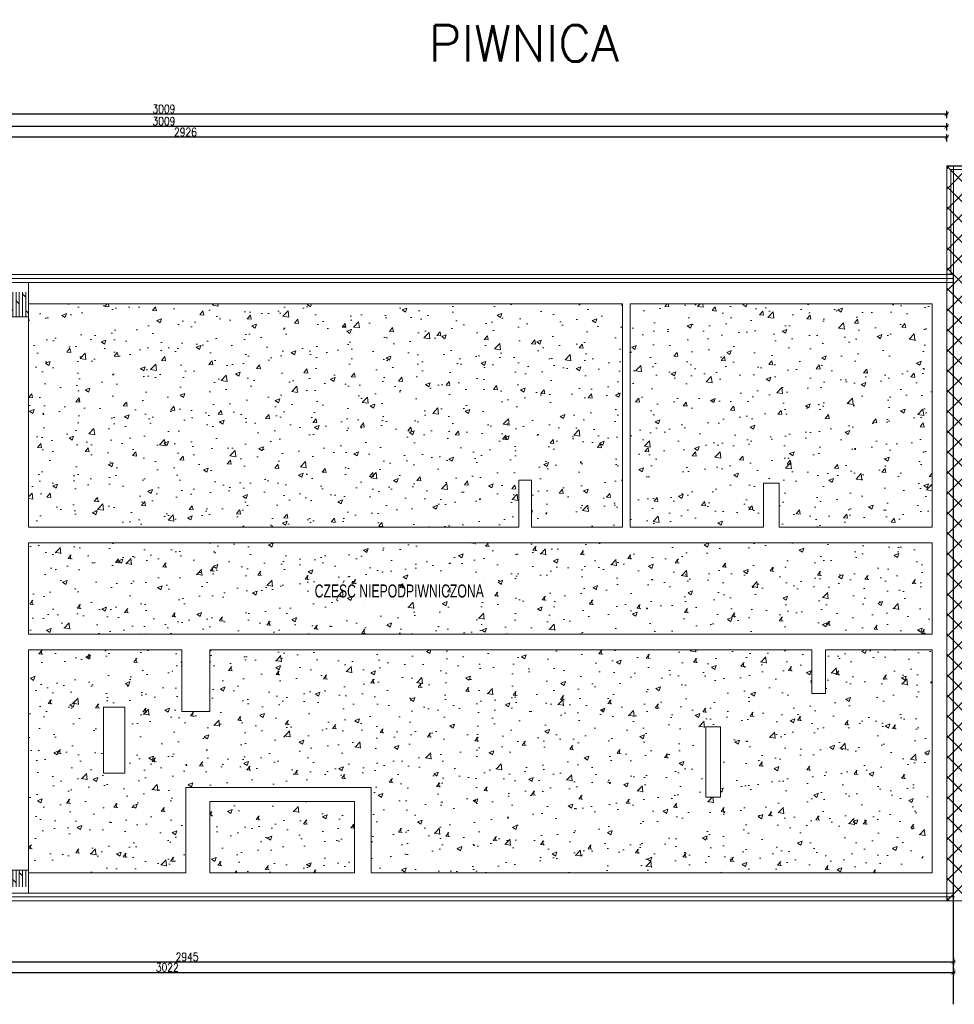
# Model space of a CAD drawing. Header units: millimetres. Extents: x 6354466 to 6508314, y -1889048 to -1342748.
# Tile 7 of 134: x 6395473 to 6413430, y -1862830 to -1843919. Entities that reach past the tile are written whole.
import ezdxf
from ezdxf.enums import TextEntityAlignment as Align

# ---------------------------------------------------------------- set-up
doc = ezdxf.new("R2010")
doc.units = ezdxf.units.MM
doc.header["$PDMODE"] = 3
doc.header["$PDSIZE"] = 10
for name, color, linetype, lineweight in [('HATCH', 8, 'Continuous', 0), ('L-1', 10, 'Continuous', 30), ('L-3', 10, 'Continuous', 18), ('L-5', 152, 'Continuous', 9), ('L-DIM', 252, 'Continuous', 5), ('L-HATCH', 252, 'Continuous', 5), ('L-hatch ociepl', 252, 'Continuous', 5), ('L-ISTNIEJĄCE BUDYNKI', 167, 'Continuous', 5)]:
    doc.layers.add(name, color=color, linetype=linetype, lineweight=lineweight)
doc.layers.add('L-9', color=11, linetype='Continuous', plot=False)
doc.styles.add('160', font='simplex.shx', dxfattribs={"width": 0.8, "height": 160})
doc.styles.add('SIM-DIM', font='simplex.shx', dxfattribs={"width": 0.7, "bigfont": 'cdmbigpl.shx'})
doc.styles.add('SIMPLEX', font='cdmsimpl.shx', dxfattribs={"width": 0.7, "bigfont": 'cdmbigpl.shx'})
doc.linetypes.add('BATTING', pattern='A,0.00254,-2.54,[134,ltypeshp.shx,S=2.54,R=0,X=-2.54,Y=0],-5.08,[134,ltypeshp.shx,S=2.54,R=180,X=2.54,Y=0],-2.54', length=10.16254)
doc.dimstyles.new('160', dxfattribs={"dimtxt": 160, "dimasz": 80, "dimexe": 60, "dimexo": 3, "dimgap": 18, "dimtad": 1, "dimdec": 0, "dimlfac": 0.1, "dimrnd": 1, "dimtxsty": '160', "dimblk": 'ARCHTICK', "dimcen": 2.5, "dimdle": 30, "dimadec": 0, "dimazin": 0, "dimtfac": 1, "dimtdec": 0, "dimtix": 1, "dimtmove": 2, "dimatfit": 0, "dimldrblk": 'NONE', "dimfxl": 0, "dimarcsym": 0})

# ---------------------------------------------------------------- blocks, each defined once
blk = doc.blocks.new('_ArchTick')
at = {"color": 0, "linetype": 'ByBlock', "const_width": 0.15}
blk.add_lwpolyline([(-0.5, -0.5), (0.5, 0.5)], dxfattribs=at)
blk = doc.blocks.new('*D98')
at = {"layer": 'Defpoints', "color": 0, "ltscale": 10}
for p in [(6384030, -1846175), (6413285, -1846723), (6384030, -1848813)]:
    blk.add_point(p, dxfattribs=at)
at = {"layer": 'L-DIM', "color": 0, "lineweight": -2, "ltscale": 10, "transparency": 16777216}
for p, q in [((6384030, -1846255), (6384030, -1846115)), ((6413285, -1846255), (6413285, -1846115)), ((6413315, -1846175), (6384000, -1846175))]:
    blk.add_line(p, q, dxfattribs=at)
at = {"layer": 'L-DIM', "color": 0, "lineweight": -2, "ltscale": 10, "transparency": 16777216, "xscale": 80, "yscale": 80, "zscale": 80, "rotation": 180}
blk.add_blockref('_ArchTick', (6384030, -1846175), dxfattribs=at)
at = {"layer": 'L-DIM', "color": 0, "lineweight": -2, "ltscale": 10, "transparency": 16777216, "xscale": 80, "yscale": 80, "zscale": 80}
blk.add_blockref('_ArchTick', (6413285, -1846175), dxfattribs=at)
at = {"layer": 'L-DIM', "color": 0, "ltscale": 10, "transparency": 16777216, "insert": (6398658, -1846077), "char_height": 160, "attachment_point": 5, "style": '160'}
blk.add_mtext('2926', dxfattribs=at)
blk = doc.blocks.new('_None')
blk = doc.blocks.new('*D101')
at = {"layer": 'Defpoints', "color": 0, "transparency": 16777216}
for p in [(6413285, -1845966), (6413285, -1846723), (6383200, -1848963)]:
    blk.add_point(p, dxfattribs=at)
at = {"layer": 'L-HATCH', "color": 0, "lineweight": -2, "ltscale": 10, "transparency": 16777216}
for p, q in [((6383200, -1846046), (6383200, -1845906)), ((6413285, -1846046), (6413285, -1845906)), ((6383170, -1845966), (6413315, -1845966))]:
    blk.add_line(p, q, dxfattribs=at)
at = {"layer": 'L-HATCH', "color": 0, "linetype": 'ByBlock', "lineweight": -2, "transparency": 16777216, "xscale": 80, "yscale": 80, "zscale": 80, "rotation": 180}
blk.add_blockref('_ArchTick', (6383200, -1845966), dxfattribs=at)
at = {"layer": 'L-HATCH', "color": 0, "linetype": 'ByBlock', "lineweight": -2, "transparency": 16777216, "xscale": 80, "yscale": 80, "zscale": 80}
blk.add_blockref('_ArchTick', (6413285, -1845966), dxfattribs=at)
at = {"layer": 'L-HATCH', "color": 0, "ltscale": 10, "transparency": 16777216, "insert": (6398243, -1845868), "char_height": 160, "attachment_point": 5, "style": '160'}
blk.add_mtext('3009', dxfattribs=at)
blk = doc.blocks.new('*D102')
at = {"layer": 'Defpoints', "color": 0, "ltscale": 10, "transparency": 16777216}
for p in [(6383200, -1845730), (6413285, -1846723), (6383200, -1848963)]:
    blk.add_point(p, dxfattribs=at)
at = {"layer": 'L-DIM', "color": 0, "lineweight": -2, "ltscale": 10, "transparency": 16777216}
for p, q in [((6413315, -1845730), (6383170, -1845730)), ((6383200, -1845810), (6383200, -1845670)), ((6413285, -1845810), (6413285, -1845670))]:
    blk.add_line(p, q, dxfattribs=at)
at = {"layer": 'L-DIM', "color": 0, "lineweight": -2, "ltscale": 10, "transparency": 16777216, "xscale": 80, "yscale": 80, "zscale": 80, "rotation": 180}
blk.add_blockref('_ArchTick', (6383200, -1845730), dxfattribs=at)
at = {"layer": 'L-DIM', "color": 0, "lineweight": -2, "ltscale": 10, "transparency": 16777216, "xscale": 80, "yscale": 80, "zscale": 80}
blk.add_blockref('_ArchTick', (6413285, -1845730), dxfattribs=at)
at = {"layer": 'L-DIM', "color": 0, "ltscale": 10, "transparency": 16777216, "insert": (6398243, -1845632), "char_height": 160, "attachment_point": 5, "style": '160'}
blk.add_mtext('3009', dxfattribs=at)
blk = doc.blocks.new('*D103')
at = {"layer": 'Defpoints', "color": 0, "transparency": 16777216}
for p in [(6383965, -1860843), (6413415, -1860693), (6413415, -1862017)]:
    blk.add_point(p, dxfattribs=at)
at = {"layer": 'L-DIM', "color": 0, "lineweight": -2, "ltscale": 10, "transparency": 16777216}
for p, q in [((6383965, -1861937), (6383965, -1862077)), ((6413415, -1861937), (6413415, -1862077)), ((6383935, -1862017), (6413445, -1862017))]:
    blk.add_line(p, q, dxfattribs=at)
at = {"layer": 'L-DIM', "color": 0, "linetype": 'ByBlock', "lineweight": -2, "transparency": 16777216, "xscale": 80, "yscale": 80, "zscale": 80, "rotation": 180}
blk.add_blockref('_ArchTick', (6383965, -1862017), dxfattribs=at)
at = {"layer": 'L-DIM', "color": 0, "linetype": 'ByBlock', "lineweight": -2, "transparency": 16777216, "xscale": 80, "yscale": 80, "zscale": 80}
blk.add_blockref('_ArchTick', (6413415, -1862017), dxfattribs=at)
at = {"layer": 'L-DIM', "color": 0, "ltscale": 10, "transparency": 16777216, "insert": (6398690, -1861919), "char_height": 160, "attachment_point": 5, "style": '160'}
blk.add_mtext('2945', dxfattribs=at)
blk = doc.blocks.new('*D106')
at = {"layer": 'Defpoints', "color": 0, "transparency": 16777216}
for p in [(6383200, -1860693), (6413415, -1860693), (6413415, -1862219)]:
    blk.add_point(p, dxfattribs=at)
at = {"layer": 'L-DIM', "color": 0, "lineweight": -2, "ltscale": 10, "transparency": 16777216}
for p, q in [((6383200, -1862139), (6383200, -1862279)), ((6413415, -1862139), (6413415, -1862279)), ((6383170, -1862219), (6413445, -1862219))]:
    blk.add_line(p, q, dxfattribs=at)
at = {"layer": 'L-DIM', "color": 0, "linetype": 'ByBlock', "lineweight": -2, "transparency": 16777216, "xscale": 80, "yscale": 80, "zscale": 80, "rotation": 180}
blk.add_blockref('_ArchTick', (6383200, -1862219), dxfattribs=at)
at = {"layer": 'L-DIM', "color": 0, "linetype": 'ByBlock', "lineweight": -2, "transparency": 16777216, "xscale": 80, "yscale": 80, "zscale": 80}
blk.add_blockref('_ArchTick', (6413415, -1862219), dxfattribs=at)
at = {"layer": 'L-DIM', "color": 0, "ltscale": 10, "transparency": 16777216, "insert": (6398308, -1862121), "char_height": 160, "attachment_point": 5, "style": '160'}
blk.add_mtext('3022', dxfattribs=at)
blk = doc.blocks.new('*D107')
at = {"layer": 'Defpoints', "color": 0, "transparency": 16777216}
for p in [(6413285, -1848813), (6382723, -1860693), (6383200, -1860693)]:
    blk.add_point(p, dxfattribs=at)
at = {"layer": 'L-DIM', "color": 0, "lineweight": -2, "ltscale": 10, "transparency": 16777216}
for p, q in [((6382803, -1848813), (6382663, -1848813)), ((6382723, -1848783), (6382723, -1860723)), ((6382803, -1860693), (6382663, -1860693))]:
    blk.add_line(p, q, dxfattribs=at)
at = {"layer": 'L-DIM', "color": 0, "linetype": 'ByBlock', "lineweight": -2, "transparency": 16777216, "xscale": 80, "yscale": 80, "zscale": 80}
for p, rotation in [((6382723, -1848813), 90), ((6382723, -1860693), 270)]:
    blk.add_blockref('_ArchTick', p, dxfattribs=dict(at, rotation=rotation))
at = {"layer": 'L-DIM', "color": 0, "ltscale": 10, "transparency": 16777216, "insert": (6382625, -1854753), "char_height": 160, "attachment_point": 5, "rotation": 90, "style": '160'}
blk.add_mtext('1188', dxfattribs=at)

msp = doc.modelspace()

# ---------------------------------------------------------------- hatches: boundary and pattern name
at = {"layer": 'HATCH', "ltscale": 0.1}
h = msp.add_hatch(dxfattribs=at)
h.set_pattern_fill('AR-CONC', color=8, scale=5)
h.set_pattern_definition([(50, (6423554.6, -1876177.1), (910.923, -79.695), [95.25, -1047.75]), (355, (6423554.6, -1876177.1), (-176.217, 955.284), [76.2, -838.203]), (100.4514, (6423630.54, -1876183.7), (734.706, 875.589), [80.95, -890.451]), (46.1842, (6423554.6, -1875923.1), (1355.395, -210.212), [142.875, -1571.625]), (96.6356, (6423667.6, -1875940.6), (1187.02, 1237.13), [121.425, -1335.68]), (351.184, (6423554.6, -1875923.1), (1187.02, 1237.13), [114.3, -1257.3]), (21, (6423681.6, -1875986.6), (758.072, -511.326), [95.25, -1047.75]), (326, (6423681.6, -1875986.6), (309.01, 920.94), [76.2, -838.2]), (71.4514, (6423744.8, -1876029.2), (1067.082, 409.614), [80.95, -890.45]), (37.5, (6423554.63, -1876177.1), (15.443, 422.7752), [0, -828.04, 0, -850.9, 0, -841.375]), (7.5, (6423554.63, -1876177.1), (334.0983, 500.903), [0, -485.14, 0, -808.99, 0, -320.675]), (327.5, (6423271.42, -1876177.1), (677.953, -28.6437), [0, -317.5, 0, -990.6, 0, -1314.45]), (317.5, (6423144.4, -1876177.1), (740.646, 127.132), [0, -412.75, 0, -657.86, 0, -933.45])])
h.paths.add_polyline_path([(6405305.3, -1852763.4), (6405305.3, -1853663.4), (6407055.3, -1853663.4), (6407055.3, -1849373.4), (6395645.3, -1849373.4), (6395645.3, -1853663.4), (6405065.3, -1853663.4), (6405065.3, -1852763.4), (6405305.3, -1852763.4)])
h.paths.add_polyline_path([(6407205.3, -1849373.4), (6407205.3, -1853663.4), (6409765.3, -1853663.4), (6409765.3, -1852823.4), (6410065.3, -1852823.4), (6410065.3, -1853663.4), (6413005.3, -1853663.4), (6413005.3, -1849373.4), (6407205.3, -1849373.4)])
h = msp.add_hatch(dxfattribs=at)
h.set_pattern_fill('AR-CONC', color=8, scale=5)
h.set_pattern_definition([(50, (100000, -200000), (910.923345, -79.69543), [95.25, -1047.75]), (355, (100000, -200000), (-176.21711, 955.28423), [76.2, -838.20292]), (100.451445, (100075.9, -200006.6), (734.70624, 875.58876), [80.95004, -890.45122]), (46.1842, (100000, -199746), (1355.3952, -210.21164), [142.875, -1571.625]), (96.635558, (100113, -199763.5), (1187.02067, 1237.13062), [121.42512, -1335.67804]), (351.18415, (100000, -199746), (1187.02067, 1237.13062), [114.29984, -1257.29866]), (21, (100127, -199809.5), (758.07196, -511.32599), [95.25, -1047.75]), (326, (100127, -199809.5), (309.01014, 920.93983), [76.2, -838.2]), (71.451445, (100190.2, -199852.1), (1067.0821, 409.61384), [80.95004, -890.44969]), (37.5, (100000, -200000), (15.443016, 422.775194), [0, -828.04, 0, -850.9, 0, -841.375]), (7.5, (100000, -200000), (334.098313, 500.902874), [0, -485.14, 0, -808.99, 0, -320.675]), (327.5, (99716.8, -200000), (677.952976, -28.64372), [0, -317.5, 0, -990.6, 0, -1314.45]), (317.5, (99589.8, -200000), (740.645907, 127.132455), [0, -412.75, 0, -657.86, 0, -933.45])])
h.paths.add_polyline_path([(6413005.3, -1853963.4), (6395645.3, -1853963.4), (6395645.3, -1855723.4), (6413005.3, -1855723.4), (6413005.3, -1853963.4)])
h.paths.add_polyline_path([(6410955.3, -1856023.4), (6410955.3, -1856863.4), (6410695.3, -1856863.4), (6410695.3, -1856023.4), (6399125.3, -1856023.4), (6399125.3, -1857203.4), (6398585.3, -1857203.4), (6398585.3, -1856023.4), (6395645.3, -1856023.4), (6395645.3, -1860303.4), (6398665.3, -1860303.4), (6398665.3, -1858663.4), (6402225.3, -1858663.4), (6402225.3, -1860303.4), (6413005.3, -1860303.4), (6413005.3, -1856023.4), (6410955.3, -1856023.4)])
h.paths.add_polyline_path([(6401905.3, -1858933.4), (6399125.3, -1858933.4), (6399125.3, -1860303.4), (6401905.3, -1860303.4)])
h.paths.add_polyline_path([(6401077.7, -1854632.4), (6404677.7, -1854632.4), (6404677.7, -1855150.2), (6401077.7, -1855150.2)], flags=24)
h.paths.add_polyline_path([(6397495.3, -1858393.4), (6397085.3, -1858393.4), (6397085.3, -1857123.4), (6397495.3, -1857123.4)], flags=16)
h.paths.add_polyline_path([(6408935.3, -1857503.4), (6408935.3, -1858853.4), (6408655.3, -1858853.4), (6408655.3, -1857503.4)], flags=16)
at = {"layer": 'L-HATCH', "ltscale": 10, "transparency": 33554687}
h = msp.add_hatch(dxfattribs=at)
h.set_pattern_fill('ANSI37', color=252, scale=87)
h.set_pattern_definition([(45, (-48871.55, 0), (-195.320571, 195.320571), []), (135, (-48871.55, 0), (-195.320571, -195.320571), [])])
h.paths.add_polyline_path([(6428375.3, -1846734.3), (6413285.3, -1846734.3), (6413285.3, -1860843.4), (6428375.3, -1860843.4)])
at = {"layer": 'L-HATCH', "ltscale": 10, "true_color": 0x139b48, "transparency": 33554687}
h = msp.add_hatch(dxfattribs=at)
h.set_pattern_fill('DOLMIT', color=114, scale=10, angle=90)
h.paths.add_polyline_path([(6393450.3, -1849137.3), (6393030.3, -1849137.3), (6393030.3, -1849623.4), (6393450.3, -1849623.4)])
h.paths.add_polyline_path([(6395645.3, -1849153.1), (6394290.3, -1849153.1), (6394290.3, -1849623.4), (6395300.3, -1849623.4), (6395645.3, -1849623.4), (6395645.3, -1849373.4)])
h.paths.add_polyline_path([(6390330.3, -1849105.6), (6389395.3, -1849105.6), (6389395.3, -1849623.4), (6389910.3, -1849623.4), (6390330.3, -1849623.4)])
h.paths.add_polyline_path([(6389395.3, -1849105.6), (6387955.3, -1849105.6), (6387955.3, -1849473.4), (6388955.3, -1849473.4), (6389395.3, -1849473.4)])
h.paths.add_polyline_path([(6387115.3, -1849093.3), (6385445.3, -1849093.3), (6385445.3, -1849473.4), (6386155.3, -1849473.4), (6386315.3, -1849473.4), (6387115.3, -1849473.4)])
h = msp.add_hatch(dxfattribs=at)
h.set_pattern_fill('DOLMIT', color=114, scale=10, angle=90)
h.paths.add_polyline_path([(6395645.3, -1860303.4), (6395645.3, -1860253.4), (6395295.3, -1860253.4), (6392895.3, -1860253.4), (6392605.3, -1860253.4), (6392355.3, -1860253.4), (6392355.3, -1860573.9), (6395645.3, -1860573.9)])
h.paths.add_polyline_path([(6391515.3, -1860253.4), (6391035.3, -1860253.4), (6391035.3, -1860548.2), (6391515.3, -1860548.2)])
h.paths.add_polyline_path([(6390195.3, -1860253.4), (6389945.3, -1860253.4), (6389395.3, -1860253.4), (6389395.3, -1860561.4), (6390195.3, -1860568.6)])

# ---------------------------------------------------------------- linework, layer by layer
at = {"layer": 'L-1', "ltscale": 10}
for p, q in [((6413415.3, -1848813.4), (6413285.3, -1848813.4)), ((6413415.3, -1862830), (6413415.3, -1848813.4))]:
    msp.add_line(p, q, dxfattribs=at)
at = {"layer": 'L-3', "ltscale": 10}
for p, q in [((6394290.3, -1848963.4), (6413415.3, -1848963.4)), ((6413415.3, -1860693.4), (6392355.3, -1860693.4))]:
    msp.add_line(p, q, dxfattribs=at)
for points in [[(6413415.3, -1848813.4), (6394290.3, -1848813.4)], [(6392715.3, -1860843.4), (6413435.3, -1860843.4)]]:
    msp.add_lwpolyline(points, dxfattribs=at)
at = {"layer": 'L-3', "linetype": 'BATTING', "ltscale": 7}
for points in [[(6413415.3, -1848888.4), (6394290.3, -1848888.4)], [(6392715.3, -1860768.4), (6413435.3, -1860768.4)]]:
    msp.add_lwpolyline(points, dxfattribs=at)
at = {"layer": 'L-5', "lineweight": 13, "ltscale": 5}
msp.add_line((6428365.3, -1846723.4), (6413285.3, -1846723.4), dxfattribs=at)
at = {"layer": 'L-5', "ltscale": 5}
for p, q in [((6413285.3, -1848813.4), (6413285.3, -1846723.4)), ((6413415.3, -1860693.4), (6413415.3, -1860843.4))]:
    msp.add_line(p, q, dxfattribs=at)
at = {"layer": 'L-5', "ltscale": 10}
msp.add_lwpolyline([(6413285.3, -1846734.3), (6428375.3, -1846734.3), (6428375.3, -1860843.4), (6413285.3, -1860843.4)], close=True, dxfattribs=at)
at = {"layer": 'L-HATCH', "ltscale": 10}
for p, q in [((6395645.3, -1849373.4), (6395645.3, -1848963.4)), ((6395300.3, -1849623.4), (6395645.3, -1849623.4)), ((6395295.3, -1860253.4), (6395645.3, -1860253.4)), ((6395645.3, -1860303.4), (6395645.3, -1860693.4))]:
    msp.add_line(p, q, dxfattribs=at)
at = {"layer": 'L-HATCH', "lineweight": 13, "ltscale": 10}
msp.add_lwpolyline([(6413415.3, -1846723.4), (6428375.3, -1846723.4), (6428375.3, -1860843.4), (6413415.3, -1860843.4)], close=True, dxfattribs=at)
at = {"layer": 'L-hatch ociepl', "linetype": 'BATTING', "lineweight": 13, "ltscale": 7}
msp.add_line((6428290.3, -1846798.4), (6413360.3, -1846798.4), dxfattribs=at)
at = {"layer": 'L-hatch ociepl', "linetype": 'BATTING', "ltscale": 7}
msp.add_line((6413360.3, -1848813.4), (6413360.3, -1846798.4), dxfattribs=at)
at = {"layer": 'L-ISTNIEJĄCE BUDYNKI'}
for p, q in [((6413415.3, -1853963.4), (6413415.3, -1848963.4)), ((6395645.3, -1853663.4), (6395645.3, -1849373.4)), ((6395645.3, -1849373.4), (6407055.3, -1849373.4)), ((6407055.3, -1849373.4), (6407055.3, -1853663.4)), ((6407205.3, -1849373.4), (6413005.3, -1849373.4)), ((6407205.3, -1849373.4), (6407205.3, -1853663.4)), ((6413005.3, -1853663.4), (6413005.3, -1849373.4)), ((6405065.3, -1852763.4), (6405065.3, -1853663.4)), ((6405305.3, -1852763.4), (6405065.3, -1852763.4)), ((6405305.3, -1852763.4), (6405305.3, -1853663.4)), ((6409765.3, -1853663.4), (6409765.3, -1852823.4)), ((6409765.3, -1852823.4), (6410065.3, -1852823.4)), ((6410065.3, -1853663.4), (6410065.3, -1852823.4)), ((6405065.3, -1853663.4), (6395645.3, -1853663.4)), ((6407055.3, -1853663.4), (6405305.3, -1853663.4)), ((6409765.3, -1853663.4), (6407205.3, -1853663.4)), ((6413005.3, -1853663.4), (6410065.3, -1853663.4)), ((6395645.3, -1853963.4), (6413005.3, -1853963.4)), ((6395645.3, -1853963.4), (6395645.3, -1855723.4)), ((6413005.3, -1855723.4), (6413005.3, -1853963.4)), ((6413415.3, -1855723.4), (6413415.3, -1853963.4)), ((6395645.3, -1855723.4), (6413005.3, -1855723.4)), ((6413415.3, -1860693.4), (6413415.3, -1855723.4)), ((6395645.3, -1856023.4), (6398585.3, -1856023.4)), ((6395645.3, -1856023.4), (6395645.3, -1860303.4)), ((6398585.3, -1856023.4), (6398585.3, -1857203.4)), ((6399125.3, -1856023.4), (6410695.3, -1856023.4)), ((6399125.3, -1856023.4), (6399125.3, -1857203.4)), ((6410695.3, -1856863.4), (6410695.3, -1856023.4)), ((6410955.3, -1856023.4), (6413005.3, -1856023.4)), ((6410955.3, -1856023.4), (6410955.3, -1856863.4)), ((6413005.3, -1860303.4), (6413005.3, -1856023.4)), ((6410955.3, -1856863.4), (6410695.3, -1856863.4)), ((6399125.3, -1857203.4), (6398585.3, -1857203.4)), ((6398665.3, -1858663.4), (6402225.3, -1858663.4)), ((6398665.3, -1858663.4), (6398665.3, -1860303.4)), ((6402225.3, -1860303.4), (6402225.3, -1858663.4)), ((6399125.3, -1858933.4), (6401905.3, -1858933.4)), ((6399125.3, -1858933.4), (6399125.3, -1860303.4)), ((6401905.3, -1858933.4), (6401905.3, -1860303.4)), ((6398665.3, -1860303.4), (6395645.3, -1860303.4)), ((6399125.3, -1860303.4), (6401905.3, -1860303.4)), ((6402225.3, -1860303.4), (6413005.3, -1860303.4))]:
    msp.add_line(p, q, dxfattribs=at)
for points in [[(6397495.3, -1858393.4), (6397085.3, -1858393.4), (6397085.3, -1857123.4), (6397495.3, -1857123.4)], [(6408935.3, -1857503.4), (6408655.3, -1857503.4), (6408655.3, -1858853.4), (6408935.3, -1858853.4)]]:
    msp.add_lwpolyline(points, close=True, dxfattribs=at)

# ---------------------------------------------------------------- texts
at = {"layer": 'L-3', "color": 2, "true_color": 0xf1eb1f, "style": 'SIMPLEX', "width": 0.7}
msp.add_text('CZĘŚĆ NIEPODPIWNICZONA', height=250, dxfattribs=at).set_placement((6401140.2, -1855016.3))
at = {"layer": 'L-9', "style": 'SIM-DIM'}
msp.add_text('PIWNICA', height=700, dxfattribs=at).set_placement((6405160.5, -1844371.7), align=Align.MIDDLE)

# ---------------------------------------------------------------- dimensions: what is measured, and where the dimension line sits
at = {"layer": 'L-DIM', "ltscale": 10}
for base, p1, p2, picture, middle in [((6383200.3487778, -1845729.6379721), (6413285.3487778, -1846723.3827957), (6383200.3487778, -1848963.3827958), '*D102', (6398242.8487778, -1845631.6379721)), ((6384030.3487778, -1846175.2295971), (6413285.3487778, -1846723.3827957), (6384030.3487778, -1848813.3827958), '*D98', (6398657.8487778, -1846077.2295971)), ((6413415.3487778, -1862219.2568469), (6383200.3487778, -1860693.3827957), (6413415.3487778, -1860693.3827957), '*D106', (6398307.8487778, -1862121.2568469)), ((6413415.3, -1862016.9), (6383965.3, -1860843.4), (6413415.3, -1860693.4), '*D103', (6398690.3, -1861918.9))]:
    dim = msp.add_linear_dim(base=base, p1=p1, p2=p2, dimstyle='160', override={"dimtxsty": '160', "dimldrblk": 'None'}, dxfattribs=at)
    dim.commit()
    dim.dimension.update_dxf_attribs({"geometry": picture, "text_midpoint": middle})
dim = msp.add_linear_dim(base=(6382722.8, -1860693.4), p1=(6413285.3, -1848813.4), p2=(6383200.3, -1860693.4), angle=90, dimstyle='160', override={"dimtxsty": '160', "dimldrblk": 'None'}, dxfattribs=at)
dim.commit()
dim.dimension.update_dxf_attribs({"geometry": '*D107', "text_midpoint": (6382624.8, -1854753.4)})
at = {"layer": 'L-HATCH', "ltscale": 10}
dim = msp.add_linear_dim(base=(6413285.3487778, -1845965.8696761), p1=(6383200.3487778, -1848963.3827958), p2=(6413285.3487778, -1846723.3827957), dimstyle='160', override={"dimtxsty": '160', "dimldrblk": 'None'}, dxfattribs=at)
dim.commit()
dim.dimension.update_dxf_attribs({"geometry": '*D101', "text_midpoint": (6398242.8487778, -1845867.8696761)})

doc.saveas('drawing.dxf')
